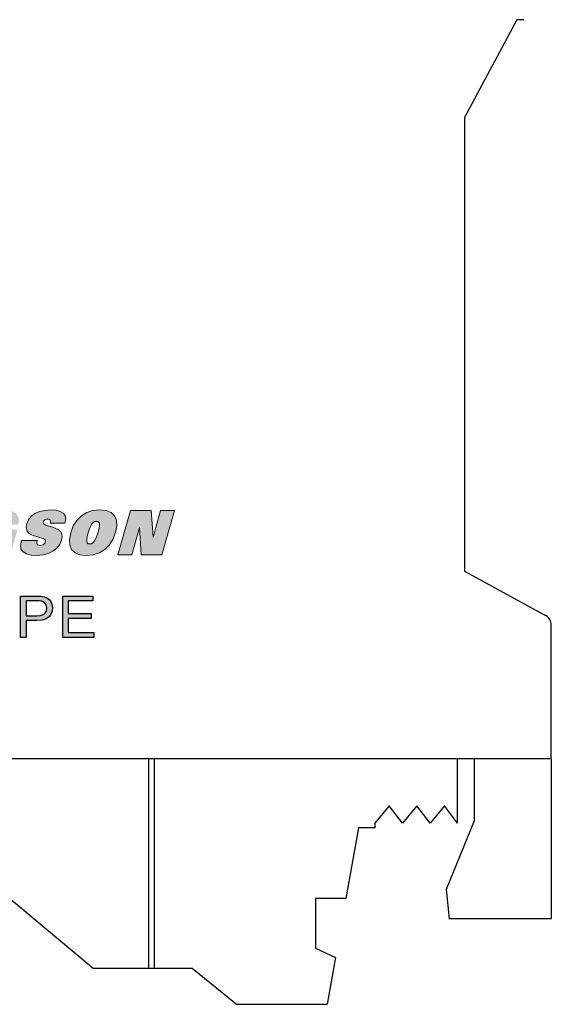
# Model space of a CAD drawing. Header units: inches. Extents: x 3728 to 5725, y -2497 to -825.
# Tile 8 of 10: x 5596 to 5615, y -2420 to -2384. Entities that reach past the tile are written whole.
import ezdxf

# ---------------------------------------------------------------- set-up
doc = ezdxf.new("R2010")
doc.units = ezdxf.units.IN
doc.header["$MEASUREMENT"] = 0
doc.layers.get('0').update_dxf_attribs({"lineweight": 30})
for name, color, linetype in [('___1', 7, 'Continuous'), ('DIM', 3, 'Continuous'), ('RED', 1, 'Continuous')]:
    doc.layers.add(name, color=color, linetype=linetype)

msp = doc.modelspace()

# ---------------------------------------------------------------- hatches: boundary and pattern name
at = {"layer": 'DIM'}
h = msp.add_hatch(color=1, dxfattribs=at)
h.paths.add_polyline_path([(5587.639, -2400.64), (5586.04, -2402.24), (5589.24, -2402.24)], flags=17)
h.paths.add_polyline_path([(5586.04, -2403.84), (5589.24, -2403.84), (5589.24, -2402.24), (5586.04, -2402.24)], flags=17)
h.paths.add_polyline_path([(5586.04, -2403.84), (5589.24, -2403.84), (5589.24, -2402.24), (5587.639, -2400.64), (5586.04, -2402.24)])
h.paths.add_polyline_path([(5591.442, -2403.75), (5591.207, -2403.818), (5590.937, -2403.84), (5590.218, -2403.84), (5590.68, -2402.24), (5591.395, -2402.24), (5591.658, -2402.262), (5591.858, -2402.327), (5591.994, -2402.435), (5592.069, -2402.588), (5592.083, -2402.788), (5592.036, -2403.033), (5591.941, -2403.278), (5591.81, -2403.48), (5591.644, -2403.637)])
h.paths.add_polyline_path([(5596.558, -2402.55), (5596.524, -2402.56), (5596.494, -2402.576), (5596.468, -2402.597), (5596.449, -2402.623), (5596.437, -2402.653), (5596.443, -2402.707), (5596.495, -2402.751), (5596.592, -2402.787), (5596.633, -2402.798), (5596.668, -2402.807), (5596.697, -2402.816), (5596.872, -2402.876), (5597, -2402.94), (5597.079, -2403.01), (5597.119, -2403.091), (5597.128, -2403.19), (5597.107, -2403.308), (5597.039, -2403.467), (5596.934, -2403.603), (5596.792, -2403.715), (5596.62, -2403.798), (5596.426, -2403.848), (5596.21, -2403.865), (5596.001, -2403.851), (5595.836, -2403.809), (5595.715, -2403.74), (5595.639, -2403.645), (5595.612, -2403.525), (5595.633, -2403.383), (5595.637, -2403.369), (5595.64, -2403.357), (5595.643, -2403.348), (5595.646, -2403.34), (5595.649, -2403.332), (5595.651, -2403.325), (5596.225, -2403.325), (5596.222, -2403.338), (5596.211, -2403.388), (5596.212, -2403.428), (5596.224, -2403.459), (5596.247, -2403.481), (5596.282, -2403.494), (5596.328, -2403.499), (5596.371, -2403.495), (5596.41, -2403.485), (5596.444, -2403.468), (5596.472, -2403.445), (5596.493, -2403.416), (5596.507, -2403.383), (5596.513, -2403.357), (5596.515, -2403.335), (5596.512, -2403.315), (5596.506, -2403.297), (5596.496, -2403.283), (5596.481, -2403.272), (5596.445, -2403.256), (5596.387, -2403.236), (5596.309, -2403.213), (5596.227, -2403.189), (5596.158, -2403.168), (5596.101, -2403.15), (5595.992, -2403.103), (5595.91, -2403.047), (5595.856, -2402.982), (5595.826, -2402.906), (5595.821, -2402.818), (5595.84, -2402.718), (5595.904, -2402.571), (5596.003, -2402.447), (5596.138, -2402.348), (5596.304, -2402.275), (5596.495, -2402.231), (5596.713, -2402.216), (5596.903, -2402.229), (5597.052, -2402.266), (5597.162, -2402.329), (5597.229, -2402.416), (5597.253, -2402.524), (5597.234, -2402.655), (5597.224, -2402.689), (5596.695, -2402.689), (5596.7, -2402.644), (5596.697, -2402.609), (5596.685, -2402.581), (5596.664, -2402.562), (5596.634, -2402.551), (5596.594, -2402.547)])
h.paths.add_polyline_path([(5594.469, -2402.311), (5594.713, -2402.24), (5594.987, -2402.216), (5595.188, -2402.231), (5595.347, -2402.277), (5595.463, -2402.352), (5595.534, -2402.456), (5595.557, -2402.585), (5595.532, -2402.74), (5595.529, -2402.748), (5594.964, -2402.748), (5594.967, -2402.71), (5594.96, -2402.678), (5594.943, -2402.652), (5594.917, -2402.633), (5594.884, -2402.622), (5594.842, -2402.618), (5594.761, -2402.63), (5594.689, -2402.664), (5594.627, -2402.721), (5594.572, -2402.806), (5594.52, -2402.923), (5594.471, -2403.072), (5594.438, -2403.207), (5594.425, -2403.313), (5594.432, -2403.389), (5594.46, -2403.44), (5594.51, -2403.47), (5594.582, -2403.48), (5594.611, -2403.479), (5594.642, -2403.475), (5594.672, -2403.468), (5594.704, -2403.458), (5594.735, -2403.445), (5594.767, -2403.429), (5594.82, -2403.248), (5594.609, -2403.248), (5594.699, -2402.935), (5595.507, -2402.935), (5595.271, -2403.753), (5595.118, -2403.787), (5594.97, -2403.815), (5594.826, -2403.837), (5594.688, -2403.853), (5594.556, -2403.862), (5594.43, -2403.865), (5594.2, -2403.84), (5594.02, -2403.765), (5593.891, -2403.641), (5593.816, -2403.473), (5593.8, -2403.27), (5593.845, -2403.031), (5593.94, -2402.792), (5594.077, -2402.592), (5594.255, -2402.43)])
h.paths.add_polyline_path([(5598.474, -2403.769), (5598.248, -2403.839), (5597.994, -2403.863), (5597.767, -2403.839), (5597.592, -2403.767), (5597.469, -2403.648), (5597.401, -2403.485), (5597.39, -2403.283), (5597.436, -2403.041), (5597.53, -2402.797), (5597.66, -2402.593), (5597.825, -2402.429), (5598.021, -2402.31), (5598.242, -2402.238), (5598.489, -2402.214), (5598.721, -2402.238), (5598.9, -2402.31), (5599.025, -2402.429), (5599.095, -2402.592), (5599.106, -2402.796), (5599.059, -2403.039), (5598.964, -2403.285), (5598.835, -2403.49), (5598.67, -2403.652)])
h.paths.add_polyline_path([(5591.077, -2403.458), (5591.162, -2403.425), (5591.233, -2403.368), (5591.294, -2403.285), (5591.349, -2403.172), (5591.398, -2403.028), (5591.431, -2402.889), (5591.442, -2402.779), (5591.43, -2402.7), (5591.395, -2402.646), (5591.335, -2402.613), (5591.25, -2402.602), (5591.236, -2402.602), (5591.225, -2402.602), (5591.215, -2402.603), (5591.208, -2402.603), (5591.2, -2402.604), (5591.192, -2402.604), (5590.943, -2403.467), (5590.948, -2403.468), (5590.954, -2403.468), (5590.97, -2403.469), (5590.975, -2403.47), (5590.979, -2403.47)], flags=16)
h.paths.add_polyline_path([(5598.306, -2402.639), (5598.252, -2402.668), (5598.206, -2402.717), (5598.162, -2402.793), (5598.117, -2402.902), (5598.071, -2403.046), (5598.037, -2403.181), (5598.019, -2403.286), (5598.02, -2403.361), (5598.038, -2403.41), (5598.074, -2403.44), (5598.128, -2403.45), (5598.189, -2403.44), (5598.243, -2403.408), (5598.291, -2403.356), (5598.336, -2403.276), (5598.382, -2403.163), (5598.428, -2403.017), (5598.462, -2402.885), (5598.478, -2402.783), (5598.477, -2402.712), (5598.458, -2402.666), (5598.422, -2402.638), (5598.367, -2402.629)], flags=16)
h.paths.add_polyline_path([(5601.201, -2402.24), (5600.739, -2403.838), (5599.994, -2403.838), (5599.933, -2402.855), (5599.649, -2403.838), (5599.146, -2403.838), (5599.607, -2402.24), (5600.353, -2402.24), (5600.421, -2403.197), (5600.697, -2402.24)])
h.paths.add_polyline_path([(5593.449, -2403.423), (5593.329, -2403.838), (5592.112, -2403.838), (5592.574, -2402.24), (5593.77, -2402.24), (5593.651, -2402.651), (5593.059, -2402.651), (5593.009, -2402.824), (5593.559, -2402.824), (5593.44, -2403.234), (5592.89, -2403.234), (5592.836, -2403.423)])
edge = h.paths.add_edge_path(flags=17)
edge.add_line((5589.195, -2402.195), (5589.195, -2402.195))
edge.add_line((5587.64, -2403.75), (5589.15, -2402.24))
edge.add_line((5587.64, -2403.75), (5586.131, -2402.24))
edge.add_line((5589.099, -2402.099), (5589.099, -2402.099))
edge.add_line((5586.04, -2402.245), (5586.04, -2403.84))
at = {"layer": 'RED'}
h = msp.add_hatch(color=256, dxfattribs=at)
h.paths.add_polyline_path([(5597.346, -2405.513), (5598.237, -2405.513), (5598.237, -2405.336), (5597.146, -2405.336), (5597.146, -2406.836), (5598.272, -2406.836), (5598.272, -2406.659), (5597.346, -2406.659), (5597.346, -2406.149), (5598.18, -2406.149), (5598.18, -2405.973), (5597.346, -2405.973)])
h.paths.add_polyline_path([(5596.766, -2405.698), (5596.751, -2405.63), (5596.725, -2405.566), (5596.692, -2405.508), (5596.651, -2405.46), (5596.605, -2405.421), (5596.55, -2405.39), (5596.488, -2405.367), (5596.418, -2405.351), (5596.358, -2405.343), (5596.281, -2405.338), (5596.189, -2405.336), (5595.62, -2405.336), (5595.62, -2406.836), (5595.82, -2406.836), (5595.82, -2406.227), (5596.207, -2406.227), (5596.398, -2406.212), (5596.545, -2406.168), (5596.649, -2406.094), (5596.717, -2405.999), (5596.757, -2405.891), (5596.771, -2405.77)])
h.paths.add_polyline_path([(5596.565, -2405.776), (5596.556, -2405.857), (5596.529, -2405.924), (5596.484, -2405.978), (5596.418, -2406.018), (5596.326, -2406.042), (5596.21, -2406.05), (5595.82, -2406.05), (5595.82, -2405.513), (5596.205, -2405.513), (5596.286, -2405.515), (5596.348, -2405.519), (5596.392, -2405.527), (5596.44, -2405.546), (5596.482, -2405.576), (5596.518, -2405.615), (5596.544, -2405.663), (5596.56, -2405.717)], flags=16)

# ---------------------------------------------------------------- linework, layer by layer
at = {"color": 7, "linetype": 'Continuous'}
for p, q in [((5613.621, -2384.44), (5611.721, -2387.99)), ((5613.871, -2384.44), (5613.621, -2384.44)), ((5611.721, -2387.99), (5611.721, -2404.44)), ((5611.721, -2404.44), (5614.661, -2406.037)), ((5614.871, -2411.24), (5614.871, -2406.388)), ((5614.871, -2411.24), (5572.371, -2411.24))]:
    msp.add_line(p, q, dxfattribs=at)
at = {"color": 3, "linetype": 'Continuous'}
for p, q in [((5600.271, -2418.84), (5600.271, -2411.24)), ((5600.471, -2418.84), (5600.471, -2411.24)), ((5611.471, -2413.571), (5611.471, -2411.24)), ((5612.071, -2411.24), (5612.071, -2413.484)), ((5614.871, -2411.24), (5614.871, -2417.04)), ((5598.245, -2418.84), (5590.234, -2412.16)), ((5608.99, -2412.949), (5608.471, -2413.571)), ((5609.471, -2413.571), (5608.99, -2412.949)), ((5609.99, -2412.949), (5609.471, -2413.571)), ((5610.471, -2413.571), (5609.99, -2412.949)), ((5610.99, -2412.949), (5610.471, -2413.571)), ((5611.471, -2413.571), (5610.99, -2412.949)), ((5608.471, -2413.571), (5608.471, -2413.74)), ((5612.071, -2413.484), (5611.051, -2415.981)), ((5607.871, -2413.74), (5607.419, -2416.3)), ((5608.471, -2413.74), (5607.871, -2413.74)), ((5611.051, -2415.981), (5611.166, -2417.04)), ((5606.319, -2416.3), (5606.319, -2418.1)), ((5607.419, -2416.3), (5606.319, -2416.3)), ((5614.871, -2417.04), (5611.166, -2417.04)), ((5606.319, -2418.1), (5607.042, -2418.44)), ((5607.042, -2418.44), (5606.742, -2420.14)), ((5601.845, -2418.84), (5598.245, -2418.84)), ((5603.442, -2420.14), (5601.845, -2418.84)), ((5603.442, -2420.14), (5606.742, -2420.14))]:
    msp.add_line(p, q, dxfattribs=at)
at = {"color": 7, "linetype": 'Continuous'}
msp.add_arc((5614.471, -2406.388), 0.4, 0, 61.5, dxfattribs=at)
at = {"layer": '___1', "color": 1, "linetype": 'Continuous', "lineweight": 0}
for p, q in [((5596.304, -2402.275), (5596.495, -2402.231)), ((5596.495, -2402.231), (5596.713, -2402.216)), ((5596.713, -2402.216), (5596.903, -2402.229)), ((5596.903, -2402.229), (5597.052, -2402.266)), ((5598.021, -2402.31), (5598.242, -2402.238)), ((5598.242, -2402.238), (5598.489, -2402.214)), ((5598.489, -2402.214), (5598.721, -2402.238)), ((5598.721, -2402.238), (5598.9, -2402.31)), ((5599.146, -2403.838), (5599.607, -2402.24)), ((5599.607, -2402.24), (5600.353, -2402.24)), ((5600.353, -2402.24), (5600.421, -2403.197)), ((5600.421, -2403.197), (5600.697, -2402.24)), ((5600.697, -2402.24), (5601.201, -2402.24)), ((5601.201, -2402.24), (5600.739, -2403.838)), ((5595.84, -2402.718), (5595.904, -2402.571)), ((5595.904, -2402.571), (5596.003, -2402.447)), ((5596.003, -2402.447), (5596.138, -2402.348)), ((5596.138, -2402.348), (5596.304, -2402.275)), ((5596.468, -2402.597), (5596.449, -2402.623)), ((5596.494, -2402.576), (5596.468, -2402.597)), ((5596.524, -2402.56), (5596.494, -2402.576)), ((5596.558, -2402.55), (5596.524, -2402.56)), ((5596.594, -2402.547), (5596.558, -2402.55)), ((5596.634, -2402.551), (5596.594, -2402.547)), ((5596.664, -2402.562), (5596.634, -2402.551)), ((5596.685, -2402.581), (5596.664, -2402.562)), ((5596.697, -2402.609), (5596.685, -2402.581)), ((5596.7, -2402.644), (5596.697, -2402.609)), ((5597.052, -2402.266), (5597.162, -2402.329)), ((5597.162, -2402.329), (5597.229, -2402.416)), ((5597.229, -2402.416), (5597.253, -2402.524)), ((5597.253, -2402.524), (5597.234, -2402.655)), ((5597.53, -2402.797), (5597.66, -2402.593)), ((5597.66, -2402.593), (5597.825, -2402.429)), ((5597.825, -2402.429), (5598.021, -2402.31)), ((5598.9, -2402.31), (5599.025, -2402.429)), ((5599.025, -2402.429), (5599.095, -2402.592)), ((5599.095, -2402.592), (5599.106, -2402.796)), ((5595.821, -2402.818), (5595.84, -2402.718)), ((5595.826, -2402.906), (5595.821, -2402.818)), ((5595.856, -2402.982), (5595.826, -2402.906)), ((5596.449, -2402.623), (5596.437, -2402.653)), ((5596.437, -2402.653), (5596.443, -2402.707)), ((5596.443, -2402.707), (5596.495, -2402.751)), ((5596.495, -2402.751), (5596.592, -2402.787)), ((5596.592, -2402.787), (5596.633, -2402.798)), ((5596.633, -2402.798), (5596.668, -2402.807)), ((5596.668, -2402.807), (5596.697, -2402.816)), ((5596.695, -2402.689), (5596.7, -2402.644)), ((5597.224, -2402.689), (5596.695, -2402.689)), ((5596.697, -2402.816), (5596.872, -2402.876)), ((5596.872, -2402.876), (5597, -2402.94)), ((5597, -2402.94), (5597.079, -2403.01)), ((5597.234, -2402.655), (5597.224, -2402.689)), ((5597.436, -2403.041), (5597.53, -2402.797)), ((5598.117, -2402.902), (5598.071, -2403.046)), ((5598.162, -2402.793), (5598.117, -2402.902)), ((5598.206, -2402.717), (5598.162, -2402.793)), ((5598.252, -2402.668), (5598.206, -2402.717)), ((5598.306, -2402.639), (5598.252, -2402.668)), ((5598.367, -2402.629), (5598.306, -2402.639)), ((5598.422, -2402.638), (5598.367, -2402.629)), ((5598.458, -2402.666), (5598.422, -2402.638)), ((5598.428, -2403.017), (5598.462, -2402.885)), ((5598.477, -2402.712), (5598.458, -2402.666)), ((5598.462, -2402.885), (5598.478, -2402.783)), ((5598.478, -2402.783), (5598.477, -2402.712)), ((5599.106, -2402.796), (5599.059, -2403.039)), ((5599.933, -2402.855), (5599.649, -2403.838)), ((5599.994, -2403.838), (5599.933, -2402.855)), ((5595.91, -2403.047), (5595.856, -2402.982)), ((5595.992, -2403.103), (5595.91, -2403.047)), ((5596.101, -2403.15), (5595.992, -2403.103)), ((5596.158, -2403.168), (5596.101, -2403.15)), ((5596.227, -2403.189), (5596.158, -2403.168)), ((5596.309, -2403.213), (5596.227, -2403.189)), ((5596.387, -2403.236), (5596.309, -2403.213)), ((5596.445, -2403.256), (5596.387, -2403.236)), ((5596.481, -2403.272), (5596.445, -2403.256)), ((5596.496, -2403.283), (5596.481, -2403.272)), ((5596.506, -2403.297), (5596.496, -2403.283)), ((5596.512, -2403.315), (5596.506, -2403.297)), ((5596.515, -2403.335), (5596.512, -2403.315)), ((5597.107, -2403.308), (5597.039, -2403.467)), ((5597.079, -2403.01), (5597.119, -2403.091)), ((5597.128, -2403.19), (5597.107, -2403.308)), ((5597.119, -2403.091), (5597.128, -2403.19)), ((5597.39, -2403.283), (5597.436, -2403.041)), ((5597.401, -2403.485), (5597.39, -2403.283)), ((5598.037, -2403.181), (5598.019, -2403.286)), ((5598.019, -2403.286), (5598.02, -2403.361)), ((5598.071, -2403.046), (5598.037, -2403.181)), ((5598.291, -2403.356), (5598.336, -2403.276)), ((5598.336, -2403.276), (5598.382, -2403.163)), ((5598.382, -2403.163), (5598.428, -2403.017)), ((5598.964, -2403.285), (5598.835, -2403.49)), ((5599.059, -2403.039), (5598.964, -2403.285)), ((5595.612, -2403.525), (5595.633, -2403.383)), ((5595.639, -2403.645), (5595.612, -2403.525)), ((5595.633, -2403.383), (5595.637, -2403.369)), ((5595.637, -2403.369), (5595.64, -2403.357)), ((5595.715, -2403.74), (5595.639, -2403.645)), ((5595.64, -2403.357), (5595.643, -2403.348)), ((5595.643, -2403.348), (5595.646, -2403.34)), ((5595.646, -2403.34), (5595.649, -2403.332)), ((5595.649, -2403.332), (5595.651, -2403.325)), ((5595.651, -2403.325), (5596.225, -2403.325)), ((5596.222, -2403.338), (5596.211, -2403.388)), ((5596.211, -2403.388), (5596.212, -2403.428)), ((5596.212, -2403.428), (5596.224, -2403.459)), ((5596.225, -2403.325), (5596.222, -2403.338)), ((5596.224, -2403.459), (5596.247, -2403.481)), ((5596.247, -2403.481), (5596.282, -2403.494)), ((5596.282, -2403.494), (5596.328, -2403.499)), ((5596.328, -2403.499), (5596.371, -2403.495)), ((5596.371, -2403.495), (5596.41, -2403.485)), ((5596.41, -2403.485), (5596.444, -2403.468)), ((5596.444, -2403.468), (5596.472, -2403.445)), ((5596.472, -2403.445), (5596.493, -2403.416)), ((5596.493, -2403.416), (5596.507, -2403.383)), ((5596.507, -2403.383), (5596.513, -2403.357)), ((5596.513, -2403.357), (5596.515, -2403.335)), ((5596.934, -2403.603), (5596.792, -2403.715)), ((5597.039, -2403.467), (5596.934, -2403.603)), ((5597.469, -2403.648), (5597.401, -2403.485)), ((5597.592, -2403.767), (5597.469, -2403.648)), ((5598.02, -2403.361), (5598.038, -2403.41)), ((5598.038, -2403.41), (5598.074, -2403.44)), ((5598.074, -2403.44), (5598.128, -2403.45)), ((5598.128, -2403.45), (5598.189, -2403.44)), ((5598.189, -2403.44), (5598.243, -2403.408)), ((5598.243, -2403.408), (5598.291, -2403.356)), ((5598.67, -2403.652), (5598.474, -2403.769)), ((5598.835, -2403.49), (5598.67, -2403.652)), ((5595.836, -2403.809), (5595.715, -2403.74)), ((5596.001, -2403.851), (5595.836, -2403.809)), ((5596.21, -2403.865), (5596.001, -2403.851)), ((5596.426, -2403.848), (5596.21, -2403.865)), ((5596.62, -2403.798), (5596.426, -2403.848)), ((5596.792, -2403.715), (5596.62, -2403.798)), ((5597.767, -2403.839), (5597.592, -2403.767)), ((5597.994, -2403.863), (5597.767, -2403.839)), ((5598.248, -2403.839), (5597.994, -2403.863)), ((5598.474, -2403.769), (5598.248, -2403.839)), ((5599.649, -2403.838), (5599.146, -2403.838)), ((5600.739, -2403.838), (5599.994, -2403.838))]:
    msp.add_line(p, q, dxfattribs=at)
at = {"layer": '___1', "color": 1, "linetype": 'Continuous'}
for p, q in [((5595.62, -2405.336), (5596.189, -2405.336)), ((5595.62, -2406.836), (5595.62, -2405.336)), ((5596.189, -2405.336), (5596.281, -2405.338)), ((5596.281, -2405.338), (5596.358, -2405.343)), ((5596.358, -2405.343), (5596.418, -2405.351)), ((5596.418, -2405.351), (5596.488, -2405.367)), ((5596.488, -2405.367), (5596.55, -2405.39)), ((5596.55, -2405.39), (5596.605, -2405.421)), ((5596.605, -2405.421), (5596.651, -2405.46)), ((5596.651, -2405.46), (5596.692, -2405.508)), ((5597.146, -2405.336), (5598.237, -2405.336)), ((5597.146, -2406.836), (5597.146, -2405.336)), ((5598.237, -2405.336), (5598.237, -2405.513)), ((5596.205, -2405.513), (5595.82, -2405.513)), ((5595.82, -2405.513), (5595.82, -2406.05)), ((5596.286, -2405.515), (5596.205, -2405.513)), ((5596.348, -2405.519), (5596.286, -2405.515)), ((5596.392, -2405.527), (5596.348, -2405.519)), ((5596.44, -2405.546), (5596.392, -2405.527)), ((5596.482, -2405.576), (5596.44, -2405.546)), ((5596.518, -2405.615), (5596.482, -2405.576)), ((5596.544, -2405.663), (5596.518, -2405.615)), ((5596.56, -2405.717), (5596.544, -2405.663)), ((5596.556, -2405.857), (5596.565, -2405.776)), ((5596.565, -2405.776), (5596.56, -2405.717)), ((5596.692, -2405.508), (5596.725, -2405.566)), ((5596.725, -2405.566), (5596.751, -2405.63)), ((5596.751, -2405.63), (5596.766, -2405.698)), ((5596.771, -2405.77), (5596.757, -2405.891)), ((5596.766, -2405.698), (5596.771, -2405.77)), ((5598.237, -2405.513), (5597.346, -2405.513)), ((5597.346, -2405.513), (5597.346, -2405.973)), ((5595.82, -2406.05), (5596.21, -2406.05)), ((5596.21, -2406.05), (5596.326, -2406.042)), ((5596.326, -2406.042), (5596.418, -2406.018)), ((5596.545, -2406.168), (5596.398, -2406.212)), ((5596.418, -2406.018), (5596.484, -2405.978)), ((5596.484, -2405.978), (5596.529, -2405.924)), ((5596.529, -2405.924), (5596.556, -2405.857)), ((5596.649, -2406.094), (5596.545, -2406.168)), ((5596.717, -2405.999), (5596.649, -2406.094)), ((5596.757, -2405.891), (5596.717, -2405.999)), ((5597.346, -2405.973), (5598.18, -2405.973)), ((5598.18, -2406.149), (5597.346, -2406.149)), ((5597.346, -2406.149), (5597.346, -2406.659)), ((5598.18, -2405.973), (5598.18, -2406.149)), ((5596.207, -2406.227), (5595.82, -2406.227)), ((5595.82, -2406.227), (5595.82, -2406.836)), ((5596.398, -2406.212), (5596.207, -2406.227)), ((5595.82, -2406.836), (5595.62, -2406.836)), ((5598.272, -2406.836), (5597.146, -2406.836)), ((5597.346, -2406.659), (5598.272, -2406.659)), ((5598.272, -2406.659), (5598.272, -2406.836))]:
    msp.add_line(p, q, dxfattribs=at)

doc.saveas('drawing.dxf')
